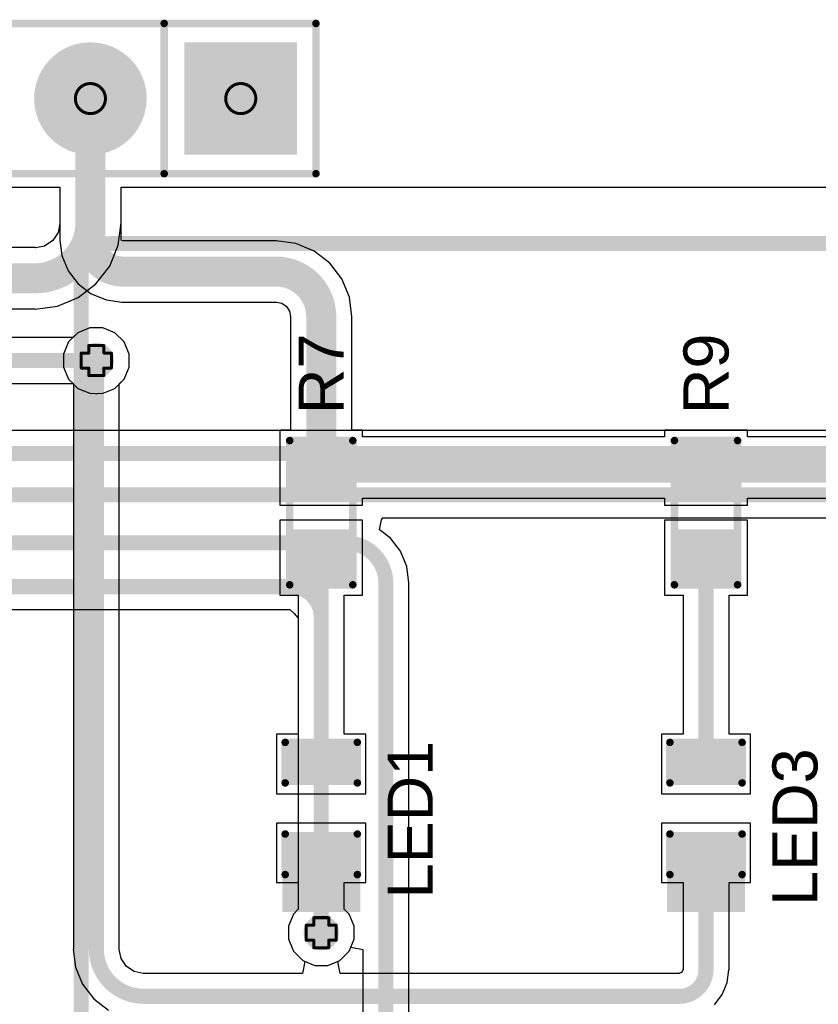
# Model space of a CAD drawing. Header units: inches. Extents: x -0.1 to 10.2, y 0 to 6.5.
# Tile 91 of 95: x 3.107 to 3.638, y 3.452 to 4.108. Entities that reach past the tile are written whole.
import ezdxf

# ---------------------------------------------------------------- set-up
doc = ezdxf.new("R2010")
doc.units = ezdxf.units.IN
doc.header["$MEASUREMENT"] = 0
for name, color, linetype in [('Bottom Layer', 5, 'Continuous'), ('Bottom Solder', 6, 'Continuous'), ('Drill Drawing', 1, 'Continuous'), ('Multi-Layer', 9, 'Continuous'), ('Pad Holes', 156, 'Continuous'), ('Top Layer', 1, 'Continuous'), ('Top Overlay', 2, 'Continuous'), ('Top Paste', 8, 'Continuous'), ('Top Solder', 216, 'Continuous'), ('Via Holes', 16, 'Continuous')]:
    doc.layers.add(name, color=color, linetype=linetype)
doc.styles.add('Arial', font='txt', dxfattribs={"height": 0.2})

# ---------------------------------------------------------------- blocks, each defined once
blk = doc.blocks.new('R___0603_38')
at = {"layer": 'Top Layer'}
for points in [[(-0.015, 0.0175), (-0.015, -0.0175), (-0.045, -0.0175), (-0.045, 0.0175)], [(0.045, 0.0175), (0.045, -0.0175), (0.015, -0.0175), (0.015, 0.0175)]]:
    blk.add_hatch(color=1, dxfattribs=at).paths.add_polyline_path(points)
at = {"layer": 'Top Paste'}
for points in [[(-0.015, 0.0175), (-0.015, -0.0175), (-0.045, -0.0175), (-0.045, 0.0175)], [(0.045, 0.0175), (0.045, -0.0175), (0.015, -0.0175), (0.015, 0.0175)]]:
    blk.add_hatch(color=8, dxfattribs=at).paths.add_polyline_path(points)
at = {"layer": 'Top Solder'}
for points in [[(-0.011, 0.0215), (-0.011, -0.0215), (-0.049, -0.0215), (-0.049, 0.0215)], [(0.049, 0.0215), (0.049, -0.0215), (0.011, -0.0215), (0.011, 0.0215)]]:
    blk.add_hatch(color=216, dxfattribs=at).paths.add_polyline_path(points)
at = {"layer": 'Top Overlay', "const_width": 0.005}
for points in [[(-0.048, 0.021), (-0.048, -0.021)], [(-0.048, 0.021), (0.048, 0.021)], [(0.048, 0.021), (0.048, -0.021)], [(-0.048, -0.021), (0.048, -0.021)]]:
    blk.add_lwpolyline(points, dxfattribs=at)
at = {"layer": 'Top Overlay', "const_width": 0.0025}
for points in [[(-0.04925, 0.021, 1), (-0.04675, 0.021, 1)], [(-0.04925, 0.021, 1), (-0.04675, 0.021, 1)], [(0.04675, 0.021, 1), (0.04925, 0.021, 1)], [(0.04675, 0.021, 1), (0.04925, 0.021, 1)], [(-0.04925, -0.021, 1), (-0.04675, -0.021, 1)], [(-0.04925, -0.021, 1), (-0.04675, -0.021, 1)], [(0.04675, -0.021, 1), (0.04925, -0.021, 1)], [(0.04675, -0.021, 1), (0.04925, -0.021, 1)]]:
    blk.add_lwpolyline(points, format="xyb", close=True, dxfattribs=at)
blk = doc.blocks.new('R___0603_40')
at = {"layer": 'Top Layer'}
for points in [[(-0.015, 0.0175), (-0.015, -0.0175), (-0.045, -0.0175), (-0.045, 0.0175)], [(0.045, 0.0175), (0.045, -0.0175), (0.015, -0.0175), (0.015, 0.0175)]]:
    blk.add_hatch(color=1, dxfattribs=at).paths.add_polyline_path(points)
at = {"layer": 'Top Paste'}
for points in [[(-0.015, 0.0175), (-0.015, -0.0175), (-0.045, -0.0175), (-0.045, 0.0175)], [(0.045, 0.0175), (0.045, -0.0175), (0.015, -0.0175), (0.015, 0.0175)]]:
    blk.add_hatch(color=8, dxfattribs=at).paths.add_polyline_path(points)
at = {"layer": 'Top Solder'}
for points in [[(-0.011, 0.0215), (-0.011, -0.0215), (-0.049, -0.0215), (-0.049, 0.0215)], [(0.049, 0.0215), (0.049, -0.0215), (0.011, -0.0215), (0.011, 0.0215)]]:
    blk.add_hatch(color=216, dxfattribs=at).paths.add_polyline_path(points)
at = {"layer": 'Top Overlay', "const_width": 0.005}
for points in [[(-0.048, 0.021), (-0.048, -0.021)], [(-0.048, 0.021), (0.048, 0.021)], [(0.048, 0.021), (0.048, -0.021)], [(-0.048, -0.021), (0.048, -0.021)]]:
    blk.add_lwpolyline(points, dxfattribs=at)
at = {"layer": 'Top Overlay', "const_width": 0.0025}
for points in [[(-0.04925, 0.021, 1), (-0.04675, 0.021, 1)], [(-0.04925, 0.021, 1), (-0.04675, 0.021, 1)], [(0.04675, 0.021, 1), (0.04925, 0.021, 1)], [(0.04675, 0.021, 1), (0.04925, 0.021, 1)], [(-0.04925, -0.021, 1), (-0.04675, -0.021, 1)], [(-0.04925, -0.021, 1), (-0.04675, -0.021, 1)], [(0.04675, -0.021, 1), (0.04925, -0.021, 1)], [(0.04675, -0.021, 1), (0.04925, -0.021, 1)]]:
    blk.add_lwpolyline(points, format="xyb", close=True, dxfattribs=at)
blk = doc.blocks.new('LED_0603_49')
at = {"layer": 'Top Layer'}
for points in [[(-0.03937, 0.01969), (-0.01969, 0.01969), (-0.01969, -0.01969), (-0.03937, -0.01969)], [(0.01969, 0.01969), (0.03937, 0.01969), (0.03937, -0.01969), (0.01969, -0.01969)]]:
    blk.add_hatch(color=1, dxfattribs=at).paths.add_polyline_path(points)
at = {"layer": 'Top Overlay'}
blk.add_hatch(color=2, dxfattribs=at).paths.add_polyline_path([(0.044, -0.026), (0.069, -0.026), (0.069, 0.026), (0.044, 0.026)])
at = {"layer": 'Top Paste'}
for points in [[(-0.03937, 0.01969), (-0.01969, 0.01969), (-0.01969, -0.01969), (-0.03937, -0.01969)], [(0.01969, 0.01969), (0.03937, 0.01969), (0.03937, -0.01969), (0.01969, -0.01969)]]:
    blk.add_hatch(color=8, dxfattribs=at).paths.add_polyline_path(points)
at = {"layer": 'Top Solder'}
for points in [[(-0.04337, 0.02369), (-0.01569, 0.02369), (-0.01569, -0.02369), (-0.04337, -0.02369)], [(0.01569, 0.02369), (0.04337, 0.02369), (0.04337, -0.02369), (0.01569, -0.02369)]]:
    blk.add_hatch(color=216, dxfattribs=at).paths.add_polyline_path(points)
at = {"layer": 'Top Overlay', "const_width": 0.005}
for points in [[(-0.017, 0.024), (-0.044, 0.024)], [(-0.044, -0.024), (-0.044, 0.024)], [(0.044, 0.024), (0.017, 0.024)], [(0.044, -0.024), (0.044, 0.024)], [(-0.044, -0.024), (-0.017, -0.024)], [(0.044, -0.024), (0.017, -0.024)]]:
    blk.add_lwpolyline(points, dxfattribs=at)
at = {"layer": 'Top Overlay', "const_width": 0.0025}
for points in [[(-0.04525, 0.024, 1), (-0.04275, 0.024, 1)], [(-0.04525, 0.024, 1), (-0.04275, 0.024, 1)], [(-0.01825, 0.024, 1), (-0.01575, 0.024, 1)], [(0.01575, 0.024, 1), (0.01825, 0.024, 1)], [(0.04275, 0.024, 1), (0.04525, 0.024, 1)], [(0.04275, 0.024, 1), (0.04525, 0.024, 1)], [(-0.04525, -0.024, 1), (-0.04275, -0.024, 1)], [(-0.04525, -0.024, 1), (-0.04275, -0.024, 1)], [(-0.01825, -0.024, 1), (-0.01575, -0.024, 1)], [(0.01575, -0.024, 1), (0.01825, -0.024, 1)], [(0.04275, -0.024, 1), (0.04525, -0.024, 1)], [(0.04275, -0.024, 1), (0.04525, -0.024, 1)]]:
    blk.add_lwpolyline(points, format="xyb", close=True, dxfattribs=at)
blk = doc.blocks.new('LED_0603_51')
at = {"layer": 'Top Layer'}
for points in [[(-0.03937, 0.01969), (-0.01969, 0.01969), (-0.01969, -0.01969), (-0.03937, -0.01969)], [(0.01969, 0.01969), (0.03937, 0.01969), (0.03937, -0.01969), (0.01969, -0.01969)]]:
    blk.add_hatch(color=1, dxfattribs=at).paths.add_polyline_path(points)
at = {"layer": 'Top Overlay'}
blk.add_hatch(color=2, dxfattribs=at).paths.add_polyline_path([(0.044, -0.026), (0.069, -0.026), (0.069, 0.026), (0.044, 0.026)])
at = {"layer": 'Top Paste'}
for points in [[(-0.03937, 0.01969), (-0.01969, 0.01969), (-0.01969, -0.01969), (-0.03937, -0.01969)], [(0.01969, 0.01969), (0.03937, 0.01969), (0.03937, -0.01969), (0.01969, -0.01969)]]:
    blk.add_hatch(color=8, dxfattribs=at).paths.add_polyline_path(points)
at = {"layer": 'Top Solder'}
for points in [[(-0.04337, 0.02369), (-0.01569, 0.02369), (-0.01569, -0.02369), (-0.04337, -0.02369)], [(0.01569, 0.02369), (0.04337, 0.02369), (0.04337, -0.02369), (0.01569, -0.02369)]]:
    blk.add_hatch(color=216, dxfattribs=at).paths.add_polyline_path(points)
at = {"layer": 'Top Overlay', "const_width": 0.005}
for points in [[(-0.044, -0.024), (-0.044, 0.024)], [(-0.017, 0.024), (-0.044, 0.024)], [(0.044, 0.024), (0.017, 0.024)], [(0.044, -0.024), (0.044, 0.024)], [(-0.044, -0.024), (-0.017, -0.024)], [(0.044, -0.024), (0.017, -0.024)]]:
    blk.add_lwpolyline(points, dxfattribs=at)
at = {"layer": 'Top Overlay', "const_width": 0.0025}
for points in [[(-0.04525, 0.024, 1), (-0.04275, 0.024, 1)], [(-0.04525, 0.024, 1), (-0.04275, 0.024, 1)], [(-0.01825, 0.024, 1), (-0.01575, 0.024, 1)], [(0.01575, 0.024, 1), (0.01825, 0.024, 1)], [(0.04275, 0.024, 1), (0.04525, 0.024, 1)], [(0.04275, 0.024, 1), (0.04525, 0.024, 1)], [(-0.04525, -0.024, 1), (-0.04275, -0.024, 1)], [(-0.04525, -0.024, 1), (-0.04275, -0.024, 1)], [(-0.01825, -0.024, 1), (-0.01575, -0.024, 1)], [(0.01575, -0.024, 1), (0.01825, -0.024, 1)], [(0.04275, -0.024, 1), (0.04525, -0.024, 1)], [(0.04275, -0.024, 1), (0.04525, -0.024, 1)]]:
    blk.add_lwpolyline(points, format="xyb", close=True, dxfattribs=at)
blk = doc.blocks.new('HDR_1_8_TH______59')
at = {"layer": 'Bottom Layer'}
blk.add_hatch(color=5, dxfattribs=at).paths.add_polyline_path([(-0.38543, 0.03543), (-0.31457, 0.03543), (-0.31457, -0.03543), (-0.38543, -0.03543)])
h = blk.add_hatch(color=5, dxfattribs=at)
edge = h.paths.add_edge_path()
edge.add_arc((-0.25, 0), 0.03543, 0, 360)
h = blk.add_hatch(color=5, dxfattribs=at)
edge = h.paths.add_edge_path()
edge.add_arc((-0.15, 0), 0.03543, 0, 360)
h = blk.add_hatch(color=5, dxfattribs=at)
edge = h.paths.add_edge_path()
edge.add_arc((-0.05, 0), 0.03543, 0, 360)
h = blk.add_hatch(color=5, dxfattribs=at)
edge = h.paths.add_edge_path()
edge.add_arc((0.05, 0), 0.03543, 0, 360)
h = blk.add_hatch(color=5, dxfattribs=at)
edge = h.paths.add_edge_path()
edge.add_arc((0.15, 0), 0.03543, 0, 360)
h = blk.add_hatch(color=5, dxfattribs=at)
edge = h.paths.add_edge_path()
edge.add_arc((0.25, 0), 0.03543, 0, 360)
h = blk.add_hatch(color=5, dxfattribs=at)
edge = h.paths.add_edge_path()
edge.add_arc((0.35, 0), 0.03543, 0, 360)
at = {"layer": 'Bottom Solder'}
blk.add_hatch(color=6, dxfattribs=at).paths.add_polyline_path([(-0.38743, 0.03743), (-0.31257, 0.03743), (-0.31257, -0.03743), (-0.38743, -0.03743)])
h = blk.add_hatch(color=6, dxfattribs=at)
edge = h.paths.add_edge_path()
edge.add_arc((-0.25, 0), 0.03743, 0, 360)
h = blk.add_hatch(color=6, dxfattribs=at)
edge = h.paths.add_edge_path()
edge.add_arc((-0.15, 0), 0.03743, 0, 360)
h = blk.add_hatch(color=6, dxfattribs=at)
edge = h.paths.add_edge_path()
edge.add_arc((-0.05, 0), 0.03743, 0, 360)
h = blk.add_hatch(color=6, dxfattribs=at)
edge = h.paths.add_edge_path()
edge.add_arc((0.05, 0), 0.03743, 0, 360)
h = blk.add_hatch(color=6, dxfattribs=at)
edge = h.paths.add_edge_path()
edge.add_arc((0.15, 0), 0.03743, 0, 360)
h = blk.add_hatch(color=6, dxfattribs=at)
edge = h.paths.add_edge_path()
edge.add_arc((0.25, 0), 0.03743, 0, 360)
h = blk.add_hatch(color=6, dxfattribs=at)
edge = h.paths.add_edge_path()
edge.add_arc((0.35, 0), 0.03743, 0, 360)
at = {"layer": 'Multi-Layer'}
blk.add_hatch(color=9, dxfattribs=at).paths.add_polyline_path([(-0.38543, 0.03543), (-0.31457, 0.03543), (-0.31457, -0.03543), (-0.38543, -0.03543)])
h = blk.add_hatch(color=9, dxfattribs=at)
edge = h.paths.add_edge_path()
edge.add_arc((-0.25, 0), 0.03543, 0, 360)
h = blk.add_hatch(color=9, dxfattribs=at)
edge = h.paths.add_edge_path()
edge.add_arc((-0.15, 0), 0.03543, 0, 360)
h = blk.add_hatch(color=9, dxfattribs=at)
edge = h.paths.add_edge_path()
edge.add_arc((-0.05, 0), 0.03543, 0, 360)
h = blk.add_hatch(color=9, dxfattribs=at)
edge = h.paths.add_edge_path()
edge.add_arc((0.05, 0), 0.03543, 0, 360)
h = blk.add_hatch(color=9, dxfattribs=at)
edge = h.paths.add_edge_path()
edge.add_arc((0.15, 0), 0.03543, 0, 360)
h = blk.add_hatch(color=9, dxfattribs=at)
edge = h.paths.add_edge_path()
edge.add_arc((0.25, 0), 0.03543, 0, 360)
h = blk.add_hatch(color=9, dxfattribs=at)
edge = h.paths.add_edge_path()
edge.add_arc((0.35, 0), 0.03543, 0, 360)
at = {"layer": 'Pad Holes'}
h = blk.add_hatch(color=7, dxfattribs=at)
edge = h.paths.add_edge_path()
edge.add_arc((-0.35, 0), 0.01969, 0, 360)
h = blk.add_hatch(color=7, dxfattribs=at)
edge = h.paths.add_edge_path()
edge.add_arc((-0.25, 0), 0.01969, 0, 360)
h = blk.add_hatch(color=7, dxfattribs=at)
edge = h.paths.add_edge_path()
edge.add_arc((-0.15, 0), 0.01969, 0, 360)
h = blk.add_hatch(color=7, dxfattribs=at)
edge = h.paths.add_edge_path()
edge.add_arc((-0.05, 0), 0.01969, 0, 360)
h = blk.add_hatch(color=7, dxfattribs=at)
edge = h.paths.add_edge_path()
edge.add_arc((0.05, 0), 0.01969, 0, 360)
h = blk.add_hatch(color=7, dxfattribs=at)
edge = h.paths.add_edge_path()
edge.add_arc((0.15, 0), 0.01969, 0, 360)
h = blk.add_hatch(color=7, dxfattribs=at)
edge = h.paths.add_edge_path()
edge.add_arc((0.25, 0), 0.01969, 0, 360)
h = blk.add_hatch(color=7, dxfattribs=at)
edge = h.paths.add_edge_path()
edge.add_arc((0.35, 0), 0.01969, 0, 360)
at = {"layer": 'Top Layer'}
blk.add_hatch(color=1, dxfattribs=at).paths.add_polyline_path([(-0.38543, 0.03543), (-0.31457, 0.03543), (-0.31457, -0.03543), (-0.38543, -0.03543)])
h = blk.add_hatch(color=1, dxfattribs=at)
edge = h.paths.add_edge_path()
edge.add_arc((-0.25, 0), 0.03543, 0, 360)
h = blk.add_hatch(color=1, dxfattribs=at)
edge = h.paths.add_edge_path()
edge.add_arc((-0.15, 0), 0.03543, 0, 360)
h = blk.add_hatch(color=1, dxfattribs=at)
edge = h.paths.add_edge_path()
edge.add_arc((-0.05, 0), 0.03543, 0, 360)
h = blk.add_hatch(color=1, dxfattribs=at)
edge = h.paths.add_edge_path()
edge.add_arc((0.05, 0), 0.03543, 0, 360)
h = blk.add_hatch(color=1, dxfattribs=at)
edge = h.paths.add_edge_path()
edge.add_arc((0.15, 0), 0.03543, 0, 360)
h = blk.add_hatch(color=1, dxfattribs=at)
edge = h.paths.add_edge_path()
edge.add_arc((0.25, 0), 0.03543, 0, 360)
h = blk.add_hatch(color=1, dxfattribs=at)
edge = h.paths.add_edge_path()
edge.add_arc((0.35, 0), 0.03543, 0, 360)
at = {"layer": 'Top Solder'}
blk.add_hatch(color=216, dxfattribs=at).paths.add_polyline_path([(-0.38743, 0.03743), (-0.31257, 0.03743), (-0.31257, -0.03743), (-0.38743, -0.03743)])
h = blk.add_hatch(color=216, dxfattribs=at)
edge = h.paths.add_edge_path()
edge.add_arc((-0.25, 0), 0.03743, 0, 360)
h = blk.add_hatch(color=216, dxfattribs=at)
edge = h.paths.add_edge_path()
edge.add_arc((-0.15, 0), 0.03743, 0, 360)
h = blk.add_hatch(color=216, dxfattribs=at)
edge = h.paths.add_edge_path()
edge.add_arc((-0.05, 0), 0.03743, 0, 360)
h = blk.add_hatch(color=216, dxfattribs=at)
edge = h.paths.add_edge_path()
edge.add_arc((0.05, 0), 0.03743, 0, 360)
h = blk.add_hatch(color=216, dxfattribs=at)
edge = h.paths.add_edge_path()
edge.add_arc((0.15, 0), 0.03743, 0, 360)
h = blk.add_hatch(color=216, dxfattribs=at)
edge = h.paths.add_edge_path()
edge.add_arc((0.25, 0), 0.03743, 0, 360)
h = blk.add_hatch(color=216, dxfattribs=at)
edge = h.paths.add_edge_path()
edge.add_arc((0.35, 0), 0.03743, 0, 360)
at = {"layer": 'Top Overlay', "const_width": 0.005}
for points in [[(0.4, 0.05), (-0.4, 0.05)], [(-0.4, 0.05), (-0.4, -0.05)], [(-0.29907, 0.05), (-0.29907, -0.05)], [(0.4, 0.05), (0.4, -0.05)], [(0.4, -0.05), (-0.4, -0.05)]]:
    blk.add_lwpolyline(points, dxfattribs=at)
at = {"layer": 'Top Overlay', "const_width": 0.0025}
for points in [[(-0.40125, 0.05, 1), (-0.39875, 0.05, 1)], [(-0.40125, 0.05, 1), (-0.39875, 0.05, 1)], [(-0.30032, 0.05, 1), (-0.29782, 0.05, 1)], [(0.39875, 0.05, 1), (0.40125, 0.05, 1)], [(0.39875, 0.05, 1), (0.40125, 0.05, 1)], [(-0.40125, -0.05, 1), (-0.39875, -0.05, 1)], [(-0.40125, -0.05, 1), (-0.39875, -0.05, 1)], [(-0.30032, -0.05, 1), (-0.29782, -0.05, 1)], [(0.39875, -0.05, 1), (0.40125, -0.05, 1)], [(0.39875, -0.05, 1), (0.40125, -0.05, 1)]]:
    blk.add_lwpolyline(points, format="xyb", close=True, dxfattribs=at)

msp = doc.modelspace()

# ---------------------------------------------------------------- hatches: boundary and pattern name
at = {"layer": 'Bottom Layer'}
h = msp.add_hatch(color=5, dxfattribs=at)
edge = h.paths.add_edge_path()
edge.add_arc((3.15748, 3.88077), 0.01181, 0, 360)
h = msp.add_hatch(color=5, dxfattribs=at)
edge = h.paths.add_edge_path()
edge.add_arc((3.30709, 3.5), 0.01181, 0, 360)
at = {"layer": 'Top Layer'}
h = msp.add_hatch(color=1, dxfattribs=at)
edge = h.paths.add_edge_path()
edge.add_arc((3.15748, 3.88077), 0.01181, 0, 360)
h = msp.add_hatch(color=1, dxfattribs=at)
edge = h.paths.add_edge_path()
edge.add_arc((3.30709, 3.5), 0.01181, 0, 360)
at = {"layer": 'Via Holes'}
h = msp.add_hatch(color=7, dxfattribs=at)
edge = h.paths.add_edge_path()
edge.add_arc((3.15748, 3.88077), 0.00591, 0, 360)
h = msp.add_hatch(color=7, dxfattribs=at)
edge = h.paths.add_edge_path()
edge.add_arc((3.30709, 3.5), 0.00591, 0, 360)

# ---------------------------------------------------------------- linework, layer by layer
at = {"layer": 'Bottom Layer'}
for p, q in [((2.76884, 3.99606), (3.13315, 3.99606)), ((3.13315, 3.99606), (3.13315, 3.97234)), ((3.17393, 3.97234), (3.17393, 3.99606)), ((3.17393, 3.99606), (4.70912, 3.99606)), ((3.13326, 3.97181), (3.1321, 3.96597)), ((3.13315, 3.97234), (3.13326, 3.97181)), ((3.17208, 3.95751), (3.17403, 3.97234)), ((3.17403, 3.97234), (3.17393, 3.97234)), ((3.1321, 3.96597), (3.12849, 3.96057)), ((3.12849, 3.96057), (3.12309, 3.95696)), ((3.11671, 3.9559), (2.9369, 3.9559)), ((3.11725, 3.9558), (3.11671, 3.9559)), ((3.12309, 3.95696), (3.11725, 3.9558)), ((3.16635, 3.94368), (3.17208, 3.95751)), ((3.15724, 3.93181), (3.16635, 3.94368)), ((3.14537, 3.9227), (3.15724, 3.93181)), ((3.13155, 3.91697), (3.14537, 3.9227)), ((2.9369, 3.91512), (3.11671, 3.91512)), ((3.11671, 3.91502), (3.13155, 3.91697)), ((3.11671, 3.91512), (3.11671, 3.91502)), ((3.14513, 3.89927), (3.14193, 3.89607)), ((3.15314, 3.90259), (3.14513, 3.89927)), ((3.16182, 3.90259), (3.15314, 3.90259)), ((3.16983, 3.89927), (3.16182, 3.90259)), ((3.17597, 3.89313), (3.16983, 3.89927)), ((3.14193, 3.89607), (2.74198, 3.89607)), ((3.17929, 3.88511), (3.17597, 3.89313)), ((3.17929, 3.87644), (3.17929, 3.88511)), ((3.17597, 3.86842), (3.17929, 3.87644)), ((3.16983, 3.86228), (3.17597, 3.86842)), ((2.74198, 3.86548), (3.14193, 3.86548)), ((3.14193, 3.86548), (3.14513, 3.86228)), ((3.14513, 3.86228), (3.15314, 3.85896)), ((3.16182, 3.85896), (3.16415, 3.85993)), ((3.16415, 3.85993), (3.16983, 3.86228)), ((3.15314, 3.85896), (3.15673, 3.85876)), ((3.15673, 3.85876), (3.15674, 3.85877)), ((3.15674, 3.85877), (3.15748, 3.85872)), ((3.15748, 3.85872), (3.15797, 3.85882)), ((3.15748, 3.85872), (3.15748, 3.85872)), ((3.15748, 3.85872), (3.15748, 3.85872)), ((3.15797, 3.85882), (3.16182, 3.85896)), ((4.03458, 3.83419), (2.59922, 3.83419)), ((3.34589, 3.76804), (3.34725, 3.77469)), ((3.34725, 3.77469), (3.34798, 3.77604)), ((3.34798, 3.77604), (3.78862, 3.77604)), ((3.35303, 3.76256), (3.34589, 3.76804)), ((3.35972, 3.75385), (3.35303, 3.76256)), ((3.36393, 3.7437), (3.35972, 3.75385)), ((3.36536, 3.7328), (3.36393, 3.7437)), ((3.36529, 3.43203), (3.36529, 3.7328)), ((3.36529, 3.7328), (3.36536, 3.7328)), ((2.69272, 3.71499), (3.28613, 3.71499)), ((3.28613, 3.71499), (3.28912, 3.71232)), ((3.28912, 3.71232), (3.29179, 3.70933)), ((3.29179, 3.70933), (3.29179, 3.51555)), ((3.2886, 3.51235), (3.28528, 3.50434)), ((3.29179, 3.51555), (3.2886, 3.51235)), ((3.28528, 3.50434), (3.28528, 3.49566)), ((3.28528, 3.49566), (3.2886, 3.48765)), ((3.2886, 3.48765), (3.29473, 3.48151)), ((3.31944, 3.48151), (3.32558, 3.48765)), ((3.32558, 3.48765), (3.32671, 3.49037)), ((3.32671, 3.49037), (3.33471, 3.48878)), ((3.33471, 3.48878), (3.33471, 3.43265)), ((3.29473, 3.48151), (3.30275, 3.47819)), ((3.31142, 3.47819), (3.31944, 3.48151)), ((3.30275, 3.47819), (3.31142, 3.47819))]:
    msp.add_line(p, q, dxfattribs=at)
for points, const_width in [([(3.15354, 3.97234), (3.15354, 4.05512)], 0.02), ([(2.92913, 3.93551), (3.11671, 3.93551)], 0.02), ([(2.74198, 3.88077), (3.15748, 3.88077)], 0.01), ([(3.15748, 3.87402), (3.15748, 3.87402)], 0.01), ([(2.59922, 3.8189), (4.03458, 3.8189)], 0.01), ([(2.58641, 3.79134), (3.78862, 3.79134)], 0.01), ([(2.17911, 3.75953), (3.32327, 3.75953)], 0.01), ([(2.67717, 3.73028), (3.28674, 3.73028)], 0.01), ([(3.35, 3.43203), (3.35, 3.7328)], 0.01), ([(3.30709, 3.5), (3.30709, 3.70994)], 0.01)]:
    msp.add_lwpolyline(points, dxfattribs=dict(at, const_width=const_width))
for points, const_width in [([(3.14854, 4.05512, 1), (3.15854, 4.05512, 1)], 0.01), ([(3.14854, 3.97234, 1), (3.15854, 3.97234, 1)], 0.01), ([(3.14854, 3.97234, 1), (3.15854, 3.97234, 1)], 0.01), ([(3.11171, 3.93551, 1), (3.12171, 3.93551, 1)], 0.01), ([(3.11171, 3.93551, 1), (3.12171, 3.93551, 1)], 0.01), ([(3.15498, 3.88077, 1), (3.15998, 3.88077, 1)], 0.005), ([(3.15496, 3.87402, 1), (3.15996, 3.87402, 1)], 0.005), ([(3.15498, 3.87402, 1), (3.15998, 3.87402, 1)], 0.005), ([(3.15498, 3.87402, 1), (3.15998, 3.87402, 1)], 0.005), ([(3.15498, 3.87402, 1), (3.15998, 3.87402, 1)], 0.005), ([(3.32077, 3.75953, 1), (3.32577, 3.75953, 1)], 0.005), ([(3.32077, 3.75953, 1), (3.32577, 3.75953, 1)], 0.005), ([(3.28424, 3.73028, 1), (3.28924, 3.73028, 1)], 0.005), ([(3.28424, 3.73028, 1), (3.28924, 3.73028, 1)], 0.005), ([(3.3475, 3.7328, 1), (3.3525, 3.7328, 1)], 0.005), ([(3.3475, 3.7328, 1), (3.3525, 3.7328, 1)], 0.005), ([(3.30459, 3.70994, 1), (3.30959, 3.70994, 1)], 0.005), ([(3.30459, 3.70994, 1), (3.30959, 3.70994, 1)], 0.005), ([(3.30459, 3.5, 1), (3.30959, 3.5, 1)], 0.005)]:
    msp.add_lwpolyline(points, format="xyb", close=True, dxfattribs=dict(at, const_width=const_width))
for points, const_width in [([(3.15354, 3.97234, -0.414214), (3.11671, 3.93551)], 0.02), ([(3.15748, 3.87402, -0.000536), (3.15746, 3.87402)], 0.01), ([(3.32327, 3.75953, -0.414214), (3.35, 3.7328)], 0.01), ([(3.28674, 3.73028, -0.414214), (3.30709, 3.70994)], 0.01)]:
    msp.add_lwpolyline(points, format="xyb", dxfattribs=dict(at, const_width=const_width))
at = {"layer": 'Drill Drawing'}
for points, const_width in [([(3.16354, 4.05512, 1), (3.14354, 4.05512, 1)], 0.002), ([(3.26354, 4.05512, 1), (3.24354, 4.05512, 1)], 0.002), ([(3.14304, 4.05512, 1), (3.14404, 4.05512, 1)], 0.001), ([(3.16304, 4.05512, 1), (3.16404, 4.05512, 1)], 0.001), ([(3.24304, 4.05512, 1), (3.24404, 4.05512, 1)], 0.001), ([(3.26304, 4.05512, 1), (3.26404, 4.05512, 1)], 0.001), ([(3.14698, 3.88577, 1), (3.14798, 3.88577, 1)], 0.001), ([(3.14698, 3.88577, 1), (3.14798, 3.88577, 1)], 0.001), ([(3.15198, 3.89077, 1), (3.15298, 3.89077, 1)], 0.001), ([(3.15198, 3.89077, 1), (3.15298, 3.89077, 1)], 0.001), ([(3.15198, 3.88577, 1), (3.15298, 3.88577, 1)], 0.001), ([(3.15198, 3.88577, 1), (3.15298, 3.88577, 1)], 0.001), ([(3.16198, 3.89077, 1), (3.16298, 3.89077, 1)], 0.001), ([(3.16198, 3.89077, 1), (3.16298, 3.89077, 1)], 0.001), ([(3.16198, 3.88577, 1), (3.16298, 3.88577, 1)], 0.001), ([(3.16198, 3.88577, 1), (3.16298, 3.88577, 1)], 0.001), ([(3.16698, 3.88577, 1), (3.16798, 3.88577, 1)], 0.001), ([(3.16698, 3.88577, 1), (3.16798, 3.88577, 1)], 0.001), ([(3.14698, 3.87577, 1), (3.14798, 3.87577, 1)], 0.001), ([(3.14698, 3.87577, 1), (3.14798, 3.87577, 1)], 0.001), ([(3.15198, 3.87577, 1), (3.15298, 3.87577, 1)], 0.001), ([(3.15198, 3.87577, 1), (3.15298, 3.87577, 1)], 0.001), ([(3.16198, 3.87577, 1), (3.16298, 3.87577, 1)], 0.001), ([(3.16198, 3.87577, 1), (3.16298, 3.87577, 1)], 0.001), ([(3.16698, 3.87577, 1), (3.16798, 3.87577, 1)], 0.001), ([(3.16698, 3.87577, 1), (3.16798, 3.87577, 1)], 0.001), ([(3.15198, 3.87077, 1), (3.15298, 3.87077, 1)], 0.001), ([(3.15198, 3.87077, 1), (3.15298, 3.87077, 1)], 0.001), ([(3.16198, 3.87077, 1), (3.16298, 3.87077, 1)], 0.001), ([(3.16198, 3.87077, 1), (3.16298, 3.87077, 1)], 0.001), ([(3.29659, 3.505, 1), (3.29759, 3.505, 1)], 0.001), ([(3.29659, 3.505, 1), (3.29759, 3.505, 1)], 0.001), ([(3.30159, 3.51, 1), (3.30259, 3.51, 1)], 0.001), ([(3.30159, 3.51, 1), (3.30259, 3.51, 1)], 0.001), ([(3.30159, 3.505, 1), (3.30259, 3.505, 1)], 0.001), ([(3.30159, 3.505, 1), (3.30259, 3.505, 1)], 0.001), ([(3.31159, 3.51, 1), (3.31259, 3.51, 1)], 0.001), ([(3.31159, 3.51, 1), (3.31259, 3.51, 1)], 0.001), ([(3.31159, 3.505, 1), (3.31259, 3.505, 1)], 0.001), ([(3.31159, 3.505, 1), (3.31259, 3.505, 1)], 0.001), ([(3.31659, 3.505, 1), (3.31759, 3.505, 1)], 0.001), ([(3.31659, 3.505, 1), (3.31759, 3.505, 1)], 0.001), ([(3.29659, 3.495, 1), (3.29759, 3.495, 1)], 0.001), ([(3.29659, 3.495, 1), (3.29759, 3.495, 1)], 0.001), ([(3.30159, 3.495, 1), (3.30259, 3.495, 1)], 0.001), ([(3.30159, 3.495, 1), (3.30259, 3.495, 1)], 0.001), ([(3.31159, 3.495, 1), (3.31259, 3.495, 1)], 0.001), ([(3.31159, 3.495, 1), (3.31259, 3.495, 1)], 0.001), ([(3.31659, 3.495, 1), (3.31759, 3.495, 1)], 0.001), ([(3.31659, 3.495, 1), (3.31759, 3.495, 1)], 0.001), ([(3.30159, 3.49, 1), (3.30259, 3.49, 1)], 0.001), ([(3.30159, 3.49, 1), (3.30259, 3.49, 1)], 0.001), ([(3.31159, 3.49, 1), (3.31259, 3.49, 1)], 0.001), ([(3.31159, 3.49, 1), (3.31259, 3.49, 1)], 0.001)]:
    msp.add_lwpolyline(points, format="xyb", close=True, dxfattribs=dict(at, const_width=const_width))
at = {"layer": 'Drill Drawing', "const_width": 0.002}
for points in [[(3.14748, 3.87577), (3.14748, 3.88577)], [(3.14748, 3.88577), (3.15248, 3.88577)], [(3.15248, 3.88577), (3.15248, 3.89077)], [(3.15248, 3.89077), (3.16248, 3.89077)], [(3.16248, 3.88577), (3.16248, 3.89077)], [(3.16248, 3.88577), (3.16748, 3.88577)], [(3.16748, 3.87577), (3.16748, 3.88577)], [(3.14748, 3.87577), (3.15248, 3.87577)], [(3.15248, 3.87077), (3.15248, 3.87577)], [(3.16248, 3.87577), (3.16748, 3.87577)], [(3.16248, 3.87077), (3.16248, 3.87577)], [(3.15248, 3.87077), (3.16248, 3.87077)], [(3.29709, 3.495), (3.29709, 3.505)], [(3.29709, 3.505), (3.30209, 3.505)], [(3.30209, 3.505), (3.30209, 3.51)], [(3.30209, 3.51), (3.31209, 3.51)], [(3.31209, 3.505), (3.31209, 3.51)], [(3.31209, 3.505), (3.31709, 3.505)], [(3.31709, 3.495), (3.31709, 3.505)], [(3.29709, 3.495), (3.30209, 3.495)], [(3.30209, 3.49), (3.30209, 3.495)], [(3.31209, 3.495), (3.31709, 3.495)], [(3.31209, 3.49), (3.31209, 3.495)], [(3.30209, 3.49), (3.31209, 3.49)]]:
    msp.add_lwpolyline(points, dxfattribs=at)
at = {"layer": 'Top Layer'}
for p, q in [((3.02439, 3.99606), (3.13315, 3.99606)), ((3.13315, 3.99606), (3.13315, 3.96146)), ((3.17393, 3.96146), (3.17393, 3.99606)), ((3.17393, 3.99606), (4.70912, 3.99606)), ((3.13315, 3.96146), (3.13325, 3.96095)), ((3.13325, 3.96095), (3.13461, 3.95063)), ((3.17396, 3.96146), (3.17393, 3.96146)), ((3.17427, 3.96072), (3.17396, 3.96146)), ((3.175, 3.96042), (3.17427, 3.96072)), ((3.175, 3.96039), (3.175, 3.96042)), ((3.27702, 3.96039), (3.175, 3.96039)), ((3.29009, 3.95871), (3.27702, 3.96043)), ((3.27702, 3.96043), (3.27702, 3.96039)), ((3.30227, 3.95367), (3.29009, 3.95871)), ((3.31273, 3.94564), (3.30227, 3.95367)), ((3.13461, 3.95063), (3.13879, 3.94055)), ((3.32075, 3.93518), (3.31273, 3.94564)), ((3.13879, 3.94055), (3.14543, 3.93189)), ((3.14543, 3.93189), (3.15409, 3.92524)), ((3.3258, 3.923), (3.32075, 3.93518)), ((3.15409, 3.92524), (3.16418, 3.92107)), ((3.16418, 3.92107), (3.17449, 3.91971)), ((3.17449, 3.91971), (3.175, 3.91961)), ((3.175, 3.91961), (3.27702, 3.91961)), ((3.27702, 3.91961), (3.27722, 3.91965)), ((3.27722, 3.91965), (3.28075, 3.91894)), ((3.28075, 3.91894), (3.28392, 3.91683)), ((3.32752, 3.90993), (3.3258, 3.923)), ((3.28392, 3.91683), (3.28603, 3.91366)), ((3.28603, 3.91366), (3.28673, 3.91013)), ((3.28673, 3.91013), (3.28669, 3.90993)), ((3.28669, 3.90993), (3.28669, 3.83453)), ((3.32748, 3.83453), (3.32748, 3.90993)), ((3.32748, 3.90993), (3.32752, 3.90993)), ((3.14513, 3.89927), (3.13899, 3.89313)), ((3.15314, 3.90259), (3.14513, 3.89927)), ((3.16182, 3.90259), (3.15314, 3.90259)), ((3.16983, 3.89927), (3.16182, 3.90259)), ((3.17597, 3.89313), (3.16983, 3.89927)), ((3.13899, 3.89313), (3.13567, 3.88511)), ((3.17929, 3.88511), (3.17597, 3.89313)), ((3.13567, 3.88511), (3.13567, 3.87644)), ((3.17929, 3.87644), (3.17929, 3.88511)), ((3.13567, 3.87644), (3.13899, 3.86842)), ((3.17597, 3.86842), (3.17929, 3.87644)), ((3.13899, 3.86842), (3.14219, 3.86522)), ((3.17277, 3.86522), (3.17597, 3.86842)), ((3.14219, 3.86522), (3.14219, 3.48909)), ((3.17277, 3.48909), (3.17277, 3.86522)), ((3.28669, 3.83453), (3.27959, 3.83453)), ((3.27959, 3.83453), (3.27959, 3.78453)), ((3.33459, 3.83453), (3.32748, 3.83453)), ((3.33459, 3.82992), (3.33459, 3.83453)), ((3.59049, 3.83453), (3.53549, 3.83453)), ((3.53549, 3.83453), (3.53549, 3.82992)), ((3.59049, 3.82992), (3.59049, 3.83453)), ((3.53549, 3.82992), (3.33459, 3.82992)), ((3.7914, 3.82992), (3.59049, 3.82992)), ((3.33459, 3.78453), (3.33459, 3.78914)), ((3.33459, 3.78914), (3.53549, 3.78914)), ((3.53549, 3.78914), (3.53549, 3.78453)), ((3.59049, 3.78453), (3.59049, 3.78914)), ((3.59049, 3.78914), (3.7914, 3.78914)), ((3.27959, 3.78453), (3.33459, 3.78453)), ((3.53549, 3.78453), (3.59049, 3.78453)), ((3.33459, 3.77453), (3.27959, 3.77453)), ((3.27959, 3.77453), (3.27959, 3.72453)), ((3.33459, 3.72453), (3.33459, 3.77453)), ((3.59049, 3.77453), (3.53549, 3.77453)), ((3.53549, 3.77453), (3.53549, 3.72453)), ((3.59049, 3.72453), (3.59049, 3.77453)), ((3.27959, 3.72453), (3.29179, 3.72453)), ((3.29179, 3.72453), (3.29179, 3.63205)), ((3.32238, 3.63205), (3.32238, 3.72453)), ((3.32238, 3.72453), (3.33459, 3.72453)), ((3.53549, 3.72453), (3.5477, 3.72453)), ((3.5477, 3.72453), (3.5477, 3.63205)), ((3.57829, 3.63205), (3.57829, 3.72453)), ((3.57829, 3.72453), (3.59049, 3.72453)), ((3.29179, 3.63205), (3.2774, 3.63205)), ((3.2774, 3.63205), (3.2774, 3.59236)), ((3.33677, 3.63205), (3.32238, 3.63205)), ((3.33677, 3.59236), (3.33677, 3.63205)), ((3.5477, 3.63205), (3.53331, 3.63205)), ((3.53331, 3.63205), (3.53331, 3.59236)), ((3.59268, 3.63205), (3.57829, 3.63205)), ((3.59268, 3.59236), (3.59268, 3.63205)), ((3.2774, 3.59236), (3.33677, 3.59236)), ((3.53331, 3.59236), (3.59268, 3.59236)), ((3.33677, 3.57299), (3.2774, 3.57299)), ((3.2774, 3.57299), (3.2774, 3.53331)), ((3.33677, 3.53331), (3.33677, 3.57299)), ((3.59268, 3.57299), (3.53331, 3.57299)), ((3.53331, 3.57299), (3.53331, 3.53331)), ((3.59268, 3.53331), (3.59268, 3.57299)), ((3.2774, 3.53331), (3.29179, 3.53331)), ((3.29179, 3.53331), (3.29179, 3.51555)), ((3.32238, 3.51555), (3.32238, 3.53331)), ((3.32238, 3.53331), (3.33677, 3.53331)), ((3.53331, 3.53331), (3.5477, 3.53331)), ((3.5477, 3.53331), (3.5477, 3.47538)), ((3.57829, 3.47538), (3.57829, 3.53331)), ((3.57829, 3.53331), (3.59268, 3.53331)), ((3.2886, 3.51235), (3.28528, 3.50434)), ((3.29179, 3.51555), (3.2886, 3.51235)), ((3.32558, 3.51235), (3.32238, 3.51555)), ((3.3289, 3.50434), (3.32558, 3.51235)), ((3.28528, 3.50434), (3.28528, 3.49566)), ((3.3289, 3.49566), (3.3289, 3.50434)), ((3.28528, 3.49566), (3.2886, 3.48765)), ((3.32558, 3.48765), (3.3289, 3.49566)), ((3.14219, 3.48909), (3.14208, 3.48909)), ((3.14208, 3.48909), (3.14368, 3.47697)), ((3.17272, 3.48883), (3.17277, 3.48909)), ((3.17391, 3.48287), (3.17272, 3.48883)), ((3.2886, 3.48765), (3.29473, 3.48151)), ((3.31944, 3.48151), (3.32558, 3.48765)), ((3.17743, 3.4776), (3.17391, 3.48287)), ((3.29611, 3.48094), (3.29452, 3.47294)), ((3.29473, 3.48151), (3.29611, 3.48094)), ((3.31807, 3.48094), (3.31944, 3.48151)), ((3.31966, 3.47294), (3.31807, 3.48094)), ((3.14368, 3.47697), (3.14836, 3.46567)), ((3.18271, 3.47407), (3.17743, 3.4776)), ((3.18866, 3.47289), (3.18271, 3.47407)), ((3.54697, 3.47367), (3.54526, 3.47296)), ((3.54768, 3.47538), (3.54697, 3.47367)), ((3.5477, 3.47538), (3.54768, 3.47538)), ((3.57715, 3.46684), (3.57825, 3.47521)), ((3.57825, 3.47521), (3.57829, 3.47538)), ((3.18893, 3.47294), (3.18866, 3.47289)), ((3.29452, 3.47294), (3.18893, 3.47294)), ((3.54526, 3.47294), (3.31966, 3.47294)), ((3.54526, 3.47296), (3.54526, 3.47294)), ((3.57385, 3.45887), (3.57715, 3.46684)), ((3.14836, 3.46567), (3.1558, 3.45597)), ((3.1558, 3.45597), (3.1655, 3.44852)), ((3.5686, 3.45203), (3.57385, 3.45887))]:
    msp.add_line(p, q, dxfattribs=at)
for points, const_width in [([(3.15354, 3.96146), (3.15354, 4.05512)], 0.02), ([(3.175, 3.94), (3.27702, 3.94)], 0.02), ([(3.30709, 3.80953), (3.30709, 3.90993)], 0.02), ([(3.15748, 3.48909), (3.15748, 3.88077)], 0.01), ([(3.30709, 3.80953), (3.30709, 3.80953)], 0.02), ([(3.30709, 3.80953), (3.56299, 3.80953)], 0.02), ([(3.56299, 3.80953), (3.8189, 3.80953)], 0.02), ([(3.30709, 3.61811), (3.30709, 3.75197)], 0.01), ([(3.56299, 3.6122), (3.56299, 3.74953)], 0.01), ([(3.30709, 3.5), (3.30709, 3.54724)], 0.01), ([(3.56299, 3.47538), (3.56299, 3.54724)], 0.01), ([(3.18893, 3.45765), (3.54526, 3.45765)], 0.01)]:
    msp.add_lwpolyline(points, dxfattribs=dict(at, const_width=const_width))
for points, const_width in [([(3.14854, 4.05512, 1), (3.15854, 4.05512, 1)], 0.01), ([(3.14854, 3.96146, 1), (3.15854, 3.96146, 1)], 0.01), ([(3.14854, 3.96146, 1), (3.15854, 3.96146, 1)], 0.01), ([(3.17, 3.94, 1), (3.18, 3.94, 1)], 0.01), ([(3.17, 3.94, 1), (3.18, 3.94, 1)], 0.01), ([(3.27202, 3.94, 1), (3.28202, 3.94, 1)], 0.01), ([(3.27202, 3.94, 1), (3.28202, 3.94, 1)], 0.01), ([(3.30209, 3.90993, 1), (3.31209, 3.90993, 1)], 0.01), ([(3.30209, 3.90993, 1), (3.31209, 3.90993, 1)], 0.01), ([(3.15498, 3.88077, 1), (3.15998, 3.88077, 1)], 0.005), ([(3.30209, 3.80953, 1), (3.31209, 3.80953, 1)], 0.01), ([(3.30209, 3.80953, 1), (3.31209, 3.80953, 1)], 0.01), ([(3.30209, 3.80953, 1), (3.31209, 3.80953, 1)], 0.01), ([(3.30209, 3.80953, 1), (3.31209, 3.80953, 1)], 0.01), ([(3.55799, 3.80953, 1), (3.56799, 3.80953, 1)], 0.01), ([(3.55799, 3.80953, 1), (3.56799, 3.80953, 1)], 0.01), ([(3.30459, 3.75197, 1), (3.30959, 3.75197, 1)], 0.005), ([(3.56049, 3.74953, 1), (3.56549, 3.74953, 1)], 0.005), ([(3.30459, 3.61811, 1), (3.30959, 3.61811, 1)], 0.005), ([(3.56049, 3.6122, 1), (3.56549, 3.6122, 1)], 0.005), ([(3.30459, 3.54724, 1), (3.30959, 3.54724, 1)], 0.005), ([(3.56049, 3.54724, 1), (3.56549, 3.54724, 1)], 0.005), ([(3.30459, 3.5, 1), (3.30959, 3.5, 1)], 0.005), ([(3.15498, 3.48909, 1), (3.15998, 3.48909, 1)], 0.005), ([(3.15498, 3.48909, 1), (3.15998, 3.48909, 1)], 0.005), ([(3.56049, 3.47538, 1), (3.56549, 3.47538, 1)], 0.005), ([(3.56049, 3.47538, 1), (3.56549, 3.47538, 1)], 0.005), ([(3.18643, 3.45765, 1), (3.19143, 3.45765, 1)], 0.005), ([(3.18643, 3.45765, 1), (3.19143, 3.45765, 1)], 0.005), ([(3.54276, 3.45765, 1), (3.54776, 3.45765, 1)], 0.005), ([(3.54276, 3.45765, 1), (3.54776, 3.45765, 1)], 0.005)]:
    msp.add_lwpolyline(points, format="xyb", close=True, dxfattribs=dict(at, const_width=const_width))
for points, const_width in [([(3.175, 3.94, -0.414214), (3.15354, 3.96146)], 0.02), ([(3.27702, 3.94, -0.414214), (3.30709, 3.90993)], 0.02), ([(3.18893, 3.45765, -0.414214), (3.15748, 3.48909)], 0.01), ([(3.56299, 3.47538, -0.414214), (3.54526, 3.45765)], 0.01)]:
    msp.add_lwpolyline(points, format="xyb", dxfattribs=dict(at, const_width=const_width))
at = {"layer": 'Top Overlay', "const_width": 0.01}
msp.add_lwpolyline([(3.1473, 3.9386, -0.414214), (3.1673, 3.9586)], format="xyb", dxfattribs=at)
for points in [[(3.1673, 3.9586), (4.60329, 3.9586)], [(3.1473, 3.4236), (3.1473, 3.9386)]]:
    msp.add_lwpolyline(points, dxfattribs=at)
at = {"layer": 'Top Overlay', "const_width": 0.005}
for points in [[(3.1648, 3.9586, 1), (3.1698, 3.9586, 1)], [(3.1648, 3.9586, 1), (3.1698, 3.9586, 1)], [(3.1448, 3.9386, 1), (3.1498, 3.9386, 1)], [(3.1448, 3.9386, 1), (3.1498, 3.9386, 1)]]:
    msp.add_lwpolyline(points, format="xyb", close=True, dxfattribs=at)

# ---------------------------------------------------------------- block references
for name, p, rotation in [('HDR_1_8_TH______59', (2.90354, 4.05512), 180), ('R___0603_40', (3.30709, 3.77953), 90), ('R___0603_38', (3.56299, 3.77953), 90), ('LED_0603_51', (3.30709, 3.58268), 270), ('LED_0603_49', (3.56299, 3.58268), 270)]:
    msp.add_blockref(name, p, dxfattribs=dict(rotation=rotation))

# ---------------------------------------------------------------- texts
at = {"layer": 'Top Overlay', "style": 'Arial'}
for s, p in [('R7', (3.32208, 3.84517)), ('R9', (3.57799, 3.84517)), ('LED1', (3.38123, 3.52286)), ('LED3', (3.63713, 3.51786))]:
    msp.add_text(s, height=0.03, rotation=90, dxfattribs=at).set_placement(p)

doc.saveas('drawing.dxf')
